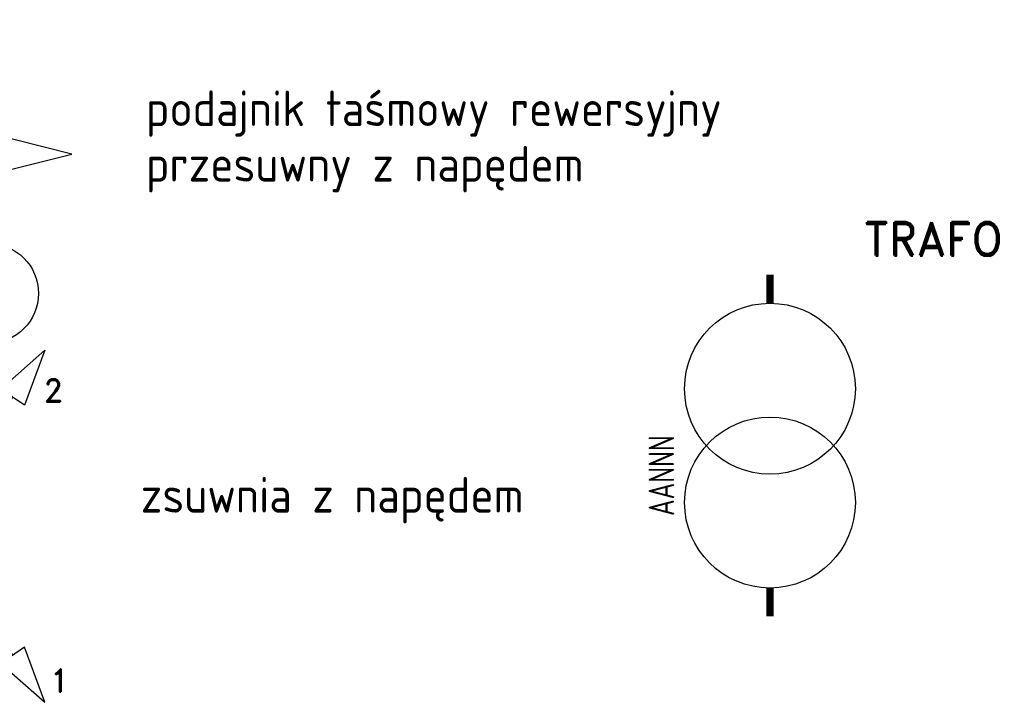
# Model space of a CAD drawing. Header units: millimetres. Extents: x 472 to 1299, y 510 to 798.
# Tile 31 of 69: x 720 to 789, y 551 to 599. Entities that reach past the tile are written whole.
import ezdxf
from ezdxf.enums import TextEntityAlignment as Align

# ---------------------------------------------------------------- set-up
doc = ezdxf.new("R2010")
doc.units = ezdxf.units.MM
doc.header["$LTSCALE"] = 4
doc.linetypes.add('DASHED', pattern=[0.75, 0.5, -0.25])
doc.layers.add('KKS_1', color=7, linetype='Continuous', lineweight=5)
doc.layers.add('OPISY', color=7, linetype='Continuous')
doc.layers.add('Urządzenia', color=7, linetype='Continuous')
doc.styles.add('ROMAND', font='romand')
doc.styles.get("Standard").update_dxf_attribs({"font": 'ISOCP.SHX'})

# ---------------------------------------------------------------- blocks, each defined once
blk = doc.blocks.new('POD_TAŚMOWY_REW_PRZES')
at = {"linetype": 'Continuous'}
for p, q in [((-12.66, 2.432), (-12.66, 0)), ((12.66, 2.432), (12.66, 0)), ((-12.66, -3.286), (-12.66, -5.345))]:
    blk.add_line(p, q, dxfattribs=at)
for points in [[(-18.462, 2), (-18.462, -2), (-26.462, 0), (-18.462, 2)], [(18.462, 2), (18.462, -2), (26.462, 0), (18.462, 2)]]:
    blk.add_lwpolyline(points, dxfattribs=at)
at = {"linetype": 'Continuous', "const_width": 1}
blk.add_lwpolyline([(-18.462, 0), (18.462, 0), (18.462, 0)], dxfattribs=at)
at = {"linetype": 'Continuous'}
blk.add_lwpolyline([(-16.363, -1.286), (-16.363, -3.286), (16.363, -3.286), (16.363, -1.286)], close=True, dxfattribs=at)
for centre in [(-12.66, 5.932), (12.66, 5.932), (-13.516, -8.845)]:
    blk.add_circle(centre, 3.5, dxfattribs=at)
for p in [(-12.66, 5.932), (12.66, 5.932), (-13.516, -8.845)]:
    blk.add_text('M', height=2.5, dxfattribs=at).set_placement(p, align=Align.MIDDLE)
at = {"layer": 'KKS_1', "color": 7, "width": 0.8}
blk.add_attdef('KKS_1_KONIEC', text='', height=1.8, dxfattribs=at).set_placement((0, 1.141), align=Align.CENTER)
at = {"layer": 'KKS_1', "color": 7, "width": 0.8, "flags": 1}
for tag, p, height in [('OPIS', (-6.34, -1.359), 1.5), ('KKS_1_PEŁNY', (-6.354, -5.496), 2.5)]:
    blk.add_attdef(tag, p, '', height=height, dxfattribs=at)
blk = doc.blocks.new('ZSUWNIA')
at = {"linetype": 'Continuous'}
blk.add_line((9.545, 12.856), (9.545, 6.611), dxfattribs=at)
for points in [[(12.056, 8.498), (10.408, 9.631), (13.498, 12.361), (12.056, 8.498)], [(7, 2.909), (11.232, 9.064)], [(0, 3), (0, -3), (7, -3), (7, 3), (0, 3)], [(12.056, -8.498), (10.408, -9.631), (13.498, -12.361), (12.056, -8.498)]]:
    blk.add_lwpolyline(points, dxfattribs=at)
at = {"linetype": 'DASHED', "ltscale": 2}
blk.add_lwpolyline([(7, -3), (11.232, -9.064)], dxfattribs=at)
at = {"linetype": 'Continuous'}
blk.add_circle((9.545, 16.356), 3.5, dxfattribs=at)
blk.add_text('M', height=2.5, dxfattribs=at).set_placement((9.545, 16.356), align=Align.MIDDLE)
at = {"linetype": 'Continuous', "style": 'ROMAND'}
for s, p in [('2', (13.4, 8.739)), ('1', (13.86, -11.618))]:
    blk.add_text(s, height=1.592, dxfattribs=at).set_placement(p)
at = {"layer": 'KKS_1', "color": 7, "width": 0.8}
blk.add_attdef('KKS_1_KONIEC', text='', height=1.8, dxfattribs=at).set_placement((0, 4.141), align=Align.CENTER)
at = {"layer": 'KKS_1', "color": 7, "width": 0.8, "flags": 1}
for tag, p, height in [('OPIS', (-6.34, 1.641), 1.5), ('KKS_1_PEŁNY', (-6.354, -2.496), 2.5)]:
    blk.add_attdef(tag, p, '', height=height, dxfattribs=at)
blk = doc.blocks.new('TRAFO')
at = {"const_width": 0.5}
for points in [[(0, 0), (0, -1.984)], [(0, -22), (0, -23.984)]]:
    blk.add_lwpolyline(points, dxfattribs=at)
for centre in [(0, -8), (0, -16)]:
    blk.add_circle(centre, 6)
at = {"layer": 'KKS_1', "color": 7, "width": 0.8, "flags": 1}
for tag, p, height in [('KKS_1_PEŁNY', (-10.726, -16.938), 2.5), ('OPIS', (-4.226, -16.925), 1.5)]:
    blk.add_attdef(tag, p, '', height=height, rotation=90, dxfattribs=at)
at = {"layer": 'KKS_1', "color": 7, "width": 0.8}
blk.add_attdef('KKS_1_KONIEC', (-6.726, -16.938), '', height=1.8, rotation=90, dxfattribs=at)

msp = doc.modelspace()

# ---------------------------------------------------------------- block references
msp.add_blockref('TRAFO', (772.908, 580.644)).add_auto_attribs({'KKS_1_KONIEC': 'AANNN'})
at = {"layer": 'Urządzenia'}
for name, p in [('POD_TAŚMOWY_REW_PRZES', (697.406, 589.125)), ('ZSUWNIA', (708.477, 562.979))]:
    msp.add_blockref(name, p, dxfattribs=at).add_auto_attribs({'KKS_1_KONIEC': 'AANNN'})

# ---------------------------------------------------------------- texts
at = {"style": 'ROMAND'}
msp.add_text('TRAFO', height=2.34, dxfattribs=at).set_placement((779.545, 581.989))
at = {"layer": 'OPISY', "color": 7, "linetype": 'Continuous'}
for s, p in [('podajnik taśmowy rewersyjny ', (729.055, 591.086)), ('przesuwny z napędem', (729.055, 587.186)), ('zsuwnia z napędem', (728.697, 563.939))]:
    msp.add_text(s, height=2.5, dxfattribs=at).set_placement(p)

doc.saveas('drawing.dxf')
